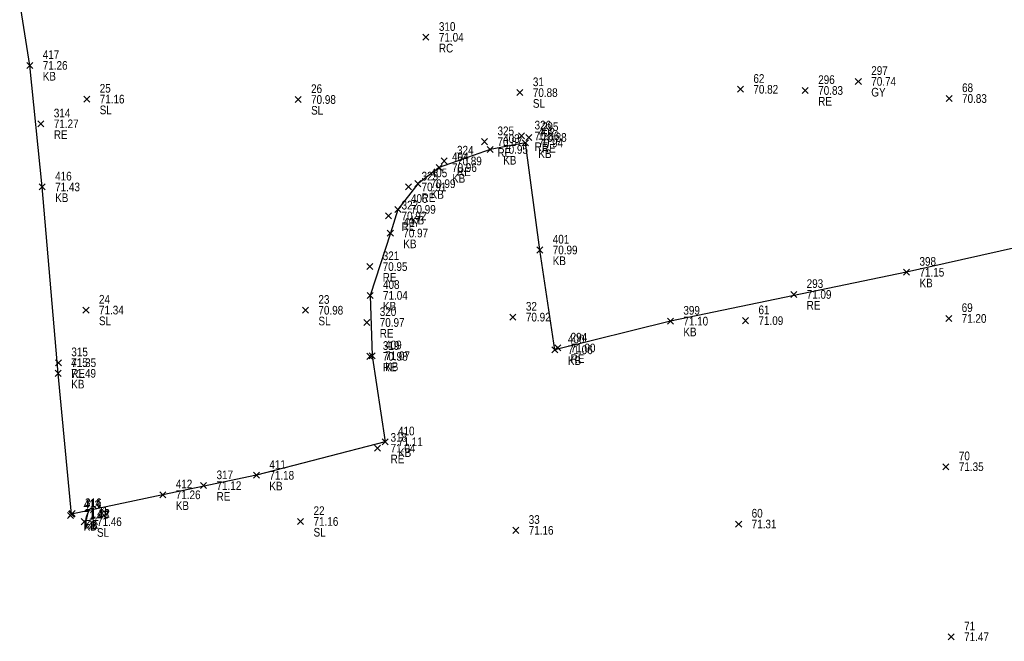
# Model space of a CAD drawing. Header units: feet. Extents: x 663429 to 663605, y 733160 to 733290.
# Tile 15 of 45: x 663453 to 663476, y 733242 to 733257. Entities that reach past the tile are written whole.
import ezdxf

# ---------------------------------------------------------------- set-up
doc = ezdxf.new("R2010")
doc.units = ezdxf.units.FT
doc.header["$MEASUREMENT"] = 0
doc.layers.get('0').update_dxf_attribs({"linetype": 'CONTINUOUS'})
for name, color, linetype in [('GULLY', 7, 'CONTINUOUS'), ('KERB', 7, 'CONTINUOUS'), ('PNTDESC', 3, 'CONTINUOUS'), ('PNTELEV', 5, 'CONTINUOUS'), ('PNTNO', 7, 'CONTINUOUS'), ('PNTS', 1, 'CONTINUOUS'), ('ROAD EDGE', 1, 'CONTINUOUS'), ('SPOT LEVEL', 7, 'CONTINUOUS')]:
    doc.layers.add(name, color=color, linetype=linetype)
doc.styles.add('PTXT', font='ARIALN.TTF', dxfattribs={"width": 0.75})

# ---------------------------------------------------------------- blocks, each defined once
blk = doc.blocks.new('SPT10')
at = {"color": 0, "linetype": 'Continuous'}
for p, q in [((-0.35, -0.35), (0.35, 0.35)), ((0.35, -0.35), (-0.35, 0.35))]:
    blk.add_line(p, q, dxfattribs=at)
blk = doc.blocks.new('SRVPNO2')
at = {"layer": 'PNTDESC', "style": 'PTXT'}
blk.add_attdef('DESC2', (1.5, -1.75), '', height=1, dxfattribs=at)
at = {"layer": 'PNTNO', "style": 'PTXT'}
for tag in ['ELEV2', 'PT#']:
    blk.add_attdef(tag, (1.5, 0.75), '', height=1, dxfattribs=at)

msp = doc.modelspace()

# ---------------------------------------------------------------- linework, layer by layer
at = {"linetype": 'ByBlock'}
msp.add_polyline3d([(663479.553, 733252.163, 71.132), (663473.944, 733250.902, 71.147), (663468.48, 733249.77, 71.101), (663465.808, 733249.107, 71.055), (663465.457, 733251.416, 70.989), (663465.123, 733253.893, 70.944), (663464.31, 733253.743, 70.948), (663463.127, 733253.323, 70.964), (663462.633, 733252.95, 70.986), (663462.176, 733252.356, 70.986), (663461.999, 733251.808, 70.973), (663461.529, 733250.366, 71.036), (663461.579, 733248.969, 71.066), (663461.877, 733246.978, 71.105), (663458.899, 733246.203, 71.18), (663456.734, 733245.752, 71.263), (663454.618, 733245.303, 71.477), (663454.314, 733248.562, 71.488), (663453.943, 733252.875, 71.433), (663453.656, 733255.687, 71.264), (663453.422, 733257.148, 71.217)], dxfattribs=at)
at = {"layer": 'GULLY'}
msp.add_point((663472.828, 733255.317, 70.739), dxfattribs=at)
at = {"layer": 'KERB'}
for p in [(663453.656, 733255.687, 71.264), (663465.123, 733253.893, 70.944), (663464.31, 733253.743, 70.948), (663463.127, 733253.323, 70.964), (663453.943, 733252.875, 71.433), (663462.633, 733252.95, 70.986), (663462.176, 733252.356, 70.986), (663461.999, 733251.808, 70.973), (663465.457, 733251.416, 70.989), (663473.944, 733250.902, 71.147), (663461.529, 733250.366, 71.036), (663468.48, 733249.77, 71.101), (663465.808, 733249.107, 71.055), (663461.579, 733248.969, 71.066), (663454.314, 733248.562, 71.488), (663461.877, 733246.978, 71.105), (663458.899, 733246.203, 71.18), (663456.734, 733245.752, 71.263), (663454.6, 733245.275, 71.472), (663454.618, 733245.303, 71.477)]:
    msp.add_point(p, dxfattribs=at)
at = {"layer": 'PNTS'}
for p in [(663462.823, 733256.337, 71.04), (663470.1, 733255.134, 70.818), (663474.929, 733254.92, 70.833), (663464.836, 733249.863, 70.92), (663470.218, 733249.781, 71.094), (663474.92, 733249.832, 71.198), (663474.855, 733246.402, 71.349), (663470.06, 733245.075, 71.305), (663464.901, 733244.93, 71.165), (663474.977, 733242.466, 71.472)]:
    msp.add_point(p, dxfattribs=at)
at = {"layer": 'ROAD EDGE'}
for p in [(663471.6, 733255.107, 70.834), (663453.912, 733254.335, 71.274), (663464.179, 733253.922, 70.873), (663465.037, 733254.056, 70.858), (663465.206, 733254.02, 70.884), (663463.242, 733253.475, 70.889), (663462.422, 733252.875, 70.909), (663461.959, 733252.204, 70.918), (663461.522, 733251.032, 70.946), (663471.333, 733250.388, 71.092), (663461.454, 733249.739, 70.97), (663465.872, 733249.149, 70.996), (663461.525, 733248.955, 70.983), (663454.317, 733248.808, 71.35), (663461.705, 733246.831, 71.037), (663457.678, 733245.964, 71.123), (663454.635, 733245.321, 71.316)]:
    msp.add_point(p, dxfattribs=at)
at = {"layer": 'SPOT LEVEL'}
for p in [(663464.997, 733255.057, 70.881), (663454.974, 733254.907, 71.156), (663459.865, 733254.898, 70.979), (663454.957, 733250.026, 71.336), (663460.035, 733250.022, 70.983), (663454.911, 733245.13, 71.459), (663459.922, 733245.135, 71.159)]:
    msp.add_point(p, dxfattribs=at)

# ---------------------------------------------------------------- block references
at = {"layer": 'GULLY'}
ref = msp.add_blockref('SRVPNO2', (663472.828, 733255.317, 70.739), dxfattribs=dict(at, xscale=0.2, yscale=0.2, zscale=0.2))
ref.add_attrib('PT#', '297', (663473.128, 733255.467, 70.739), dxfattribs={"layer": 'PNTNO', "height": 0.2, "style": 'PTXT'})
ref.add_attrib('ELEV2', '70.74', (663473.128, 733255.217, 70.739), dxfattribs={"layer": 'PNTELEV', "height": 0.2, "style": 'PTXT'})
ref.add_attrib('DESC2', 'GY', (663473.128, 733254.967, 70.739), dxfattribs={"layer": 'PNTDESC', "height": 0.2, "style": 'PTXT'})
at = {"layer": 'GULLY', "xscale": 0.2, "yscale": 0.2, "zscale": 0.2}
msp.add_blockref('SPT10', (663472.828, 733255.317, 70.739), dxfattribs=at)
at = {"layer": 'KERB'}
ref = msp.add_blockref('SRVPNO2', (663453.656, 733255.687, 71.264), dxfattribs=dict(at, xscale=0.2, yscale=0.2, zscale=0.2))
ref.add_attrib('PT#', '417', (663453.956, 733255.837, 71.264), dxfattribs={"layer": 'PNTNO', "height": 0.2, "style": 'PTXT'})
ref.add_attrib('ELEV2', '71.26', (663453.956, 733255.587, 71.264), dxfattribs={"layer": 'PNTELEV', "height": 0.2, "style": 'PTXT'})
ref.add_attrib('DESC2', 'KB', (663453.956, 733255.337, 71.264), dxfattribs={"layer": 'PNTDESC', "height": 0.2, "style": 'PTXT'})
at = {"layer": 'KERB', "xscale": 0.2, "yscale": 0.2, "zscale": 0.2}
for p in [(663453.656, 733255.687, 71.264), (663465.123, 733253.893, 70.944), (663464.31, 733253.743, 70.948), (663463.127, 733253.323, 70.964), (663462.633, 733252.95, 70.986), (663453.943, 733252.875, 71.433), (663462.176, 733252.356, 70.986), (663461.999, 733251.808, 70.973), (663465.457, 733251.416, 70.989), (663473.944, 733250.902, 71.147), (663461.529, 733250.366, 71.036), (663468.48, 733249.77, 71.101), (663465.808, 733249.107, 71.055), (663461.579, 733248.969, 71.066), (663454.314, 733248.562, 71.488), (663461.877, 733246.978, 71.105), (663458.899, 733246.203, 71.18), (663456.734, 733245.752, 71.263), (663454.6, 733245.275, 71.472), (663454.618, 733245.303, 71.477)]:
    msp.add_blockref('SPT10', p, dxfattribs=at)
at = {"layer": 'KERB'}
ref = msp.add_blockref('SRVPNO2', (663464.31, 733253.743, 70.948), dxfattribs=dict(at, xscale=0.2, yscale=0.2, zscale=0.2))
ref.add_attrib('PT#', '403', (663464.61, 733253.893, 70.948), dxfattribs={"layer": 'PNTNO', "height": 0.2, "style": 'PTXT'})
ref.add_attrib('ELEV2', '70.95', (663464.61, 733253.643, 70.948), dxfattribs={"layer": 'PNTELEV', "height": 0.2, "style": 'PTXT'})
ref.add_attrib('DESC2', 'KB', (663464.61, 733253.393, 70.948), dxfattribs={"layer": 'PNTDESC', "height": 0.2, "style": 'PTXT'})
ref = msp.add_blockref('SRVPNO2', (663465.123, 733253.893, 70.944), dxfattribs=dict(at, xscale=0.2, yscale=0.2, zscale=0.2))
ref.add_attrib('PT#', '402', (663465.423, 733254.043, 70.944), dxfattribs={"layer": 'PNTNO', "height": 0.2, "style": 'PTXT'})
ref.add_attrib('ELEV2', '70.94', (663465.423, 733253.793, 70.944), dxfattribs={"layer": 'PNTELEV', "height": 0.2, "style": 'PTXT'})
ref.add_attrib('DESC2', 'KB', (663465.423, 733253.543, 70.944), dxfattribs={"layer": 'PNTDESC', "height": 0.2, "style": 'PTXT'})
ref = msp.add_blockref('SRVPNO2', (663463.127, 733253.323, 70.964), dxfattribs=dict(at, xscale=0.2, yscale=0.2, zscale=0.2))
ref.add_attrib('PT#', '404', (663463.427, 733253.473, 70.964), dxfattribs={"layer": 'PNTNO', "height": 0.2, "style": 'PTXT'})
ref.add_attrib('ELEV2', '70.96', (663463.427, 733253.223, 70.964), dxfattribs={"layer": 'PNTELEV', "height": 0.2, "style": 'PTXT'})
ref.add_attrib('DESC2', 'KB', (663463.427, 733252.973, 70.964), dxfattribs={"layer": 'PNTDESC', "height": 0.2, "style": 'PTXT'})
ref = msp.add_blockref('SRVPNO2', (663453.943, 733252.875, 71.433), dxfattribs=dict(at, xscale=0.2, yscale=0.2, zscale=0.2))
ref.add_attrib('PT#', '416', (663454.243, 733253.025, 71.433), dxfattribs={"layer": 'PNTNO', "height": 0.2, "style": 'PTXT'})
ref.add_attrib('ELEV2', '71.43', (663454.243, 733252.775, 71.433), dxfattribs={"layer": 'PNTELEV', "height": 0.2, "style": 'PTXT'})
ref.add_attrib('DESC2', 'KB', (663454.243, 733252.525, 71.433), dxfattribs={"layer": 'PNTDESC', "height": 0.2, "style": 'PTXT'})
ref = msp.add_blockref('SRVPNO2', (663462.633, 733252.95, 70.986), dxfattribs=dict(at, xscale=0.2, yscale=0.2, zscale=0.2))
ref.add_attrib('PT#', '405', (663462.933, 733253.1, 70.986), dxfattribs={"layer": 'PNTNO', "height": 0.2, "style": 'PTXT'})
ref.add_attrib('ELEV2', '70.99', (663462.933, 733252.85, 70.986), dxfattribs={"layer": 'PNTELEV', "height": 0.2, "style": 'PTXT'})
ref.add_attrib('DESC2', 'KB', (663462.933, 733252.6, 70.986), dxfattribs={"layer": 'PNTDESC', "height": 0.2, "style": 'PTXT'})
ref = msp.add_blockref('SRVPNO2', (663462.176, 733252.356, 70.986), dxfattribs=dict(at, xscale=0.2, yscale=0.2, zscale=0.2))
ref.add_attrib('PT#', '406', (663462.476, 733252.506, 70.986), dxfattribs={"layer": 'PNTNO', "height": 0.2, "style": 'PTXT'})
ref.add_attrib('ELEV2', '70.99', (663462.476, 733252.256, 70.986), dxfattribs={"layer": 'PNTELEV', "height": 0.2, "style": 'PTXT'})
ref.add_attrib('DESC2', 'KB', (663462.476, 733252.006, 70.986), dxfattribs={"layer": 'PNTDESC', "height": 0.2, "style": 'PTXT'})
ref = msp.add_blockref('SRVPNO2', (663461.999, 733251.808, 70.973), dxfattribs=dict(at, xscale=0.2, yscale=0.2, zscale=0.2))
ref.add_attrib('PT#', '407', (663462.299, 733251.958, 70.973), dxfattribs={"layer": 'PNTNO', "height": 0.2, "style": 'PTXT'})
ref.add_attrib('ELEV2', '70.97', (663462.299, 733251.708, 70.973), dxfattribs={"layer": 'PNTELEV', "height": 0.2, "style": 'PTXT'})
ref.add_attrib('DESC2', 'KB', (663462.299, 733251.458, 70.973), dxfattribs={"layer": 'PNTDESC', "height": 0.2, "style": 'PTXT'})
ref = msp.add_blockref('SRVPNO2', (663465.457, 733251.416, 70.989), dxfattribs=dict(at, xscale=0.2, yscale=0.2, zscale=0.2))
ref.add_attrib('PT#', '401', (663465.757, 733251.566, 70.989), dxfattribs={"layer": 'PNTNO', "height": 0.2, "style": 'PTXT'})
ref.add_attrib('ELEV2', '70.99', (663465.757, 733251.316, 70.989), dxfattribs={"layer": 'PNTELEV', "height": 0.2, "style": 'PTXT'})
ref.add_attrib('DESC2', 'KB', (663465.757, 733251.066, 70.989), dxfattribs={"layer": 'PNTDESC', "height": 0.2, "style": 'PTXT'})
ref = msp.add_blockref('SRVPNO2', (663473.944, 733250.902, 71.147), dxfattribs=dict(at, xscale=0.2, yscale=0.2, zscale=0.2))
ref.add_attrib('PT#', '398', (663474.244, 733251.052, 71.147), dxfattribs={"layer": 'PNTNO', "height": 0.2, "style": 'PTXT'})
ref.add_attrib('ELEV2', '71.15', (663474.244, 733250.802, 71.147), dxfattribs={"layer": 'PNTELEV', "height": 0.2, "style": 'PTXT'})
ref.add_attrib('DESC2', 'KB', (663474.244, 733250.552, 71.147), dxfattribs={"layer": 'PNTDESC', "height": 0.2, "style": 'PTXT'})
ref = msp.add_blockref('SRVPNO2', (663461.529, 733250.366, 71.036), dxfattribs=dict(at, xscale=0.2, yscale=0.2, zscale=0.2))
ref.add_attrib('PT#', '408', (663461.829, 733250.516, 71.036), dxfattribs={"layer": 'PNTNO', "height": 0.2, "style": 'PTXT'})
ref.add_attrib('ELEV2', '71.04', (663461.829, 733250.266, 71.036), dxfattribs={"layer": 'PNTELEV', "height": 0.2, "style": 'PTXT'})
ref.add_attrib('DESC2', 'KB', (663461.829, 733250.016, 71.036), dxfattribs={"layer": 'PNTDESC', "height": 0.2, "style": 'PTXT'})
ref = msp.add_blockref('SRVPNO2', (663468.48, 733249.77, 71.101), dxfattribs=dict(at, xscale=0.2, yscale=0.2, zscale=0.2))
ref.add_attrib('PT#', '399', (663468.78, 733249.92, 71.101), dxfattribs={"layer": 'PNTNO', "height": 0.2, "style": 'PTXT'})
ref.add_attrib('ELEV2', '71.10', (663468.78, 733249.67, 71.101), dxfattribs={"layer": 'PNTELEV', "height": 0.2, "style": 'PTXT'})
ref.add_attrib('DESC2', 'KB', (663468.78, 733249.42, 71.101), dxfattribs={"layer": 'PNTDESC', "height": 0.2, "style": 'PTXT'})
ref = msp.add_blockref('SRVPNO2', (663461.579, 733248.969, 71.066), dxfattribs=dict(at, xscale=0.2, yscale=0.2, zscale=0.2))
ref.add_attrib('PT#', '409', (663461.879, 733249.119, 71.066), dxfattribs={"layer": 'PNTNO', "height": 0.2, "style": 'PTXT'})
ref.add_attrib('ELEV2', '71.07', (663461.879, 733248.869, 71.066), dxfattribs={"layer": 'PNTELEV', "height": 0.2, "style": 'PTXT'})
ref.add_attrib('DESC2', 'KB', (663461.879, 733248.619, 71.066), dxfattribs={"layer": 'PNTDESC', "height": 0.2, "style": 'PTXT'})
ref = msp.add_blockref('SRVPNO2', (663465.808, 733249.107, 71.055), dxfattribs=dict(at, xscale=0.2, yscale=0.2, zscale=0.2))
ref.add_attrib('PT#', '400', (663466.108, 733249.257, 71.055), dxfattribs={"layer": 'PNTNO', "height": 0.2, "style": 'PTXT'})
ref.add_attrib('ELEV2', '71.06', (663466.108, 733249.007, 71.055), dxfattribs={"layer": 'PNTELEV', "height": 0.2, "style": 'PTXT'})
ref.add_attrib('DESC2', 'KB', (663466.108, 733248.757, 71.055), dxfattribs={"layer": 'PNTDESC', "height": 0.2, "style": 'PTXT'})
ref = msp.add_blockref('SRVPNO2', (663454.314, 733248.562, 71.488), dxfattribs=dict(at, xscale=0.2, yscale=0.2, zscale=0.2))
ref.add_attrib('PT#', '415', (663454.614, 733248.712, 71.488), dxfattribs={"layer": 'PNTNO', "height": 0.2, "style": 'PTXT'})
ref.add_attrib('ELEV2', '71.49', (663454.614, 733248.462, 71.488), dxfattribs={"layer": 'PNTELEV', "height": 0.2, "style": 'PTXT'})
ref.add_attrib('DESC2', 'KB', (663454.614, 733248.212, 71.488), dxfattribs={"layer": 'PNTDESC', "height": 0.2, "style": 'PTXT'})
ref = msp.add_blockref('SRVPNO2', (663461.877, 733246.978, 71.105), dxfattribs=dict(at, xscale=0.2, yscale=0.2, zscale=0.2))
ref.add_attrib('PT#', '410', (663462.177, 733247.128, 71.105), dxfattribs={"layer": 'PNTNO', "height": 0.2, "style": 'PTXT'})
ref.add_attrib('ELEV2', '71.11', (663462.177, 733246.878, 71.105), dxfattribs={"layer": 'PNTELEV', "height": 0.2, "style": 'PTXT'})
ref.add_attrib('DESC2', 'KB', (663462.177, 733246.628, 71.105), dxfattribs={"layer": 'PNTDESC', "height": 0.2, "style": 'PTXT'})
ref = msp.add_blockref('SRVPNO2', (663458.899, 733246.203, 71.18), dxfattribs=dict(at, xscale=0.2, yscale=0.2, zscale=0.2))
ref.add_attrib('PT#', '411', (663459.199, 733246.353, 71.18), dxfattribs={"layer": 'PNTNO', "height": 0.2, "style": 'PTXT'})
ref.add_attrib('ELEV2', '71.18', (663459.199, 733246.103, 71.18), dxfattribs={"layer": 'PNTELEV', "height": 0.2, "style": 'PTXT'})
ref.add_attrib('DESC2', 'KB', (663459.199, 733245.853, 71.18), dxfattribs={"layer": 'PNTDESC', "height": 0.2, "style": 'PTXT'})
ref = msp.add_blockref('SRVPNO2', (663456.734, 733245.752, 71.263), dxfattribs=dict(at, xscale=0.2, yscale=0.2, zscale=0.2))
ref.add_attrib('PT#', '412', (663457.034, 733245.902, 71.263), dxfattribs={"layer": 'PNTNO', "height": 0.2, "style": 'PTXT'})
ref.add_attrib('ELEV2', '71.26', (663457.034, 733245.652, 71.263), dxfattribs={"layer": 'PNTELEV', "height": 0.2, "style": 'PTXT'})
ref.add_attrib('DESC2', 'KB', (663457.034, 733245.402, 71.263), dxfattribs={"layer": 'PNTDESC', "height": 0.2, "style": 'PTXT'})
ref = msp.add_blockref('SRVPNO2', (663454.6, 733245.275, 71.472), dxfattribs=dict(at, xscale=0.2, yscale=0.2, zscale=0.2))
ref.add_attrib('PT#', '413', (663454.9, 733245.425, 71.472), dxfattribs={"layer": 'PNTNO', "height": 0.2, "style": 'PTXT'})
ref.add_attrib('ELEV2', '71.47', (663454.9, 733245.175, 71.472), dxfattribs={"layer": 'PNTELEV', "height": 0.2, "style": 'PTXT'})
ref.add_attrib('DESC2', 'KB', (663454.9, 733244.925, 71.472), dxfattribs={"layer": 'PNTDESC', "height": 0.2, "style": 'PTXT'})
ref = msp.add_blockref('SRVPNO2', (663454.618, 733245.303, 71.477), dxfattribs=dict(at, xscale=0.2, yscale=0.2, zscale=0.2))
ref.add_attrib('PT#', '414', (663454.918, 733245.453, 71.477), dxfattribs={"layer": 'PNTNO', "height": 0.2, "style": 'PTXT'})
ref.add_attrib('ELEV2', '71.48', (663454.918, 733245.203, 71.477), dxfattribs={"layer": 'PNTELEV', "height": 0.2, "style": 'PTXT'})
ref.add_attrib('DESC2', 'KB', (663454.918, 733244.953, 71.477), dxfattribs={"layer": 'PNTDESC', "height": 0.2, "style": 'PTXT'})
at = {"layer": 'PNTS'}
ref = msp.add_blockref('SRVPNO2', (663462.823, 733256.337, 71.04), dxfattribs=dict(at, xscale=0.2, yscale=0.2, zscale=0.2))
ref.add_attrib('PT#', '310', (663463.123, 733256.487, 71.04), dxfattribs={"layer": 'PNTNO', "height": 0.2, "style": 'PTXT'})
ref.add_attrib('ELEV2', '71.04', (663463.123, 733256.237, 71.04), dxfattribs={"layer": 'PNTELEV', "height": 0.2, "style": 'PTXT'})
ref.add_attrib('DESC2', 'RC', (663463.123, 733255.987, 71.04), dxfattribs={"layer": 'PNTDESC', "height": 0.2, "style": 'PTXT'})
at = {"layer": 'PNTS', "xscale": 0.2, "yscale": 0.2, "zscale": 0.2}
for p in [(663462.823, 733256.337, 71.04), (663470.1, 733255.134, 70.818), (663474.929, 733254.92, 70.833), (663464.836, 733249.863, 70.92), (663470.218, 733249.781, 71.094), (663474.92, 733249.832, 71.198), (663474.855, 733246.402, 71.349), (663464.901, 733244.93, 71.165), (663470.06, 733245.075, 71.305), (663474.977, 733242.466, 71.472)]:
    msp.add_blockref('SPT10', p, dxfattribs=at)
at = {"layer": 'PNTS'}
ref = msp.add_blockref('SRVPNO2', (663470.1, 733255.134, 70.818), dxfattribs=dict(at, xscale=0.2, yscale=0.2, zscale=0.2))
ref.add_attrib('PT#', '62', (663470.4, 733255.284, 56.654), dxfattribs={"layer": 'PNTNO', "height": 0.2, "style": 'PTXT'})
ref.add_attrib('ELEV2', '70.82', (663470.4, 733255.034, 56.654), dxfattribs={"layer": 'PNTELEV', "height": 0.2, "style": 'PTXT'})
ref = msp.add_blockref('SRVPNO2', (663474.929, 733254.92, 70.833), dxfattribs=dict(at, xscale=0.2, yscale=0.2, zscale=0.2))
ref.add_attrib('PT#', '68', (663475.229, 733255.07, 56.666), dxfattribs={"layer": 'PNTNO', "height": 0.2, "style": 'PTXT'})
ref.add_attrib('ELEV2', '70.83', (663475.229, 733254.82, 56.666), dxfattribs={"layer": 'PNTELEV', "height": 0.2, "style": 'PTXT'})
ref = msp.add_blockref('SRVPNO2', (663464.836, 733249.863, 70.92), dxfattribs=dict(at, xscale=0.2, yscale=0.2, zscale=0.2))
ref.add_attrib('PT#', '32', (663465.136, 733250.013, 56.736), dxfattribs={"layer": 'PNTNO', "height": 0.2, "style": 'PTXT'})
ref.add_attrib('ELEV2', '70.92', (663465.136, 733249.763, 56.736), dxfattribs={"layer": 'PNTELEV', "height": 0.2, "style": 'PTXT'})
ref = msp.add_blockref('SRVPNO2', (663470.218, 733249.781, 71.094), dxfattribs=dict(at, xscale=0.2, yscale=0.2, zscale=0.2))
ref.add_attrib('PT#', '61', (663470.518, 733249.931, 56.875), dxfattribs={"layer": 'PNTNO', "height": 0.2, "style": 'PTXT'})
ref.add_attrib('ELEV2', '71.09', (663470.518, 733249.681, 56.875), dxfattribs={"layer": 'PNTELEV', "height": 0.2, "style": 'PTXT'})
ref = msp.add_blockref('SRVPNO2', (663474.92, 733249.832, 71.198), dxfattribs=dict(at, xscale=0.2, yscale=0.2, zscale=0.2))
ref.add_attrib('PT#', '69', (663475.22, 733249.982, 56.959), dxfattribs={"layer": 'PNTNO', "height": 0.2, "style": 'PTXT'})
ref.add_attrib('ELEV2', '71.20', (663475.22, 733249.732, 56.959), dxfattribs={"layer": 'PNTELEV', "height": 0.2, "style": 'PTXT'})
ref = msp.add_blockref('SRVPNO2', (663474.855, 733246.402, 71.349), dxfattribs=dict(at, xscale=0.2, yscale=0.2, zscale=0.2))
ref.add_attrib('PT#', '70', (663475.155, 733246.552, 57.079), dxfattribs={"layer": 'PNTNO', "height": 0.2, "style": 'PTXT'})
ref.add_attrib('ELEV2', '71.35', (663475.155, 733246.302, 57.079), dxfattribs={"layer": 'PNTELEV', "height": 0.2, "style": 'PTXT'})
ref = msp.add_blockref('SRVPNO2', (663464.901, 733244.93, 71.165), dxfattribs=dict(at, xscale=0.2, yscale=0.2, zscale=0.2))
ref.add_attrib('PT#', '33', (663465.201, 733245.08, 56.932), dxfattribs={"layer": 'PNTNO', "height": 0.2, "style": 'PTXT'})
ref.add_attrib('ELEV2', '71.16', (663465.201, 733244.83, 56.932), dxfattribs={"layer": 'PNTELEV', "height": 0.2, "style": 'PTXT'})
ref = msp.add_blockref('SRVPNO2', (663470.06, 733245.075, 71.305), dxfattribs=dict(at, xscale=0.2, yscale=0.2, zscale=0.2))
ref.add_attrib('PT#', '60', (663470.36, 733245.225, 57.044), dxfattribs={"layer": 'PNTNO', "height": 0.2, "style": 'PTXT'})
ref.add_attrib('ELEV2', '71.31', (663470.36, 733244.975, 57.044), dxfattribs={"layer": 'PNTELEV', "height": 0.2, "style": 'PTXT'})
ref = msp.add_blockref('SRVPNO2', (663474.977, 733242.466, 71.472), dxfattribs=dict(at, xscale=0.2, yscale=0.2, zscale=0.2))
ref.add_attrib('PT#', '71', (663475.277, 733242.616, 57.177), dxfattribs={"layer": 'PNTNO', "height": 0.2, "style": 'PTXT'})
ref.add_attrib('ELEV2', '71.47', (663475.277, 733242.366, 57.177), dxfattribs={"layer": 'PNTELEV', "height": 0.2, "style": 'PTXT'})
at = {"layer": 'ROAD EDGE'}
ref = msp.add_blockref('SRVPNO2', (663471.6, 733255.107, 70.834), dxfattribs=dict(at, xscale=0.2, yscale=0.2, zscale=0.2))
ref.add_attrib('PT#', '296', (663471.9, 733255.257, 70.834), dxfattribs={"layer": 'PNTNO', "height": 0.2, "style": 'PTXT'})
ref.add_attrib('ELEV2', '70.83', (663471.9, 733255.007, 70.834), dxfattribs={"layer": 'PNTELEV', "height": 0.2, "style": 'PTXT'})
ref.add_attrib('DESC2', 'RE', (663471.9, 733254.757, 70.834), dxfattribs={"layer": 'PNTDESC', "height": 0.2, "style": 'PTXT'})
at = {"layer": 'ROAD EDGE', "xscale": 0.2, "yscale": 0.2, "zscale": 0.2}
for p in [(663471.6, 733255.107, 70.834), (663453.912, 733254.335, 71.274), (663465.037, 733254.056, 70.858), (663464.179, 733253.922, 70.873), (663465.206, 733254.02, 70.884), (663463.242, 733253.475, 70.889), (663462.422, 733252.875, 70.909), (663461.959, 733252.204, 70.918), (663461.522, 733251.032, 70.946), (663471.333, 733250.388, 71.092), (663461.454, 733249.739, 70.97), (663465.872, 733249.149, 70.996), (663454.317, 733248.808, 71.35), (663461.525, 733248.955, 70.983), (663461.705, 733246.831, 71.037), (663457.678, 733245.964, 71.123), (663454.635, 733245.321, 71.316)]:
    msp.add_blockref('SPT10', p, dxfattribs=at)
at = {"layer": 'ROAD EDGE'}
ref = msp.add_blockref('SRVPNO2', (663453.912, 733254.335, 71.274), dxfattribs=dict(at, xscale=0.2, yscale=0.2, zscale=0.2))
ref.add_attrib('PT#', '314', (663454.212, 733254.485, 71.274), dxfattribs={"layer": 'PNTNO', "height": 0.2, "style": 'PTXT'})
ref.add_attrib('ELEV2', '71.27', (663454.212, 733254.235, 71.274), dxfattribs={"layer": 'PNTELEV', "height": 0.2, "style": 'PTXT'})
ref.add_attrib('DESC2', 'RE', (663454.212, 733253.985, 71.274), dxfattribs={"layer": 'PNTDESC', "height": 0.2, "style": 'PTXT'})
ref = msp.add_blockref('SRVPNO2', (663465.037, 733254.056, 70.858), dxfattribs=dict(at, xscale=0.2, yscale=0.2, zscale=0.2))
ref.add_attrib('PT#', '326', (663465.337, 733254.206, 70.858), dxfattribs={"layer": 'PNTNO', "height": 0.2, "style": 'PTXT'})
ref.add_attrib('ELEV2', '70.86', (663465.337, 733253.956, 70.858), dxfattribs={"layer": 'PNTELEV', "height": 0.2, "style": 'PTXT'})
ref.add_attrib('DESC2', 'RE', (663465.337, 733253.706, 70.858), dxfattribs={"layer": 'PNTDESC', "height": 0.2, "style": 'PTXT'})
ref = msp.add_blockref('SRVPNO2', (663465.206, 733254.02, 70.884), dxfattribs=dict(at, xscale=0.2, yscale=0.2, zscale=0.2))
ref.add_attrib('PT#', '295', (663465.506, 733254.17, 70.884), dxfattribs={"layer": 'PNTNO', "height": 0.2, "style": 'PTXT'})
ref.add_attrib('ELEV2', '70.88', (663465.506, 733253.92, 70.884), dxfattribs={"layer": 'PNTELEV', "height": 0.2, "style": 'PTXT'})
ref.add_attrib('DESC2', 'RE', (663465.506, 733253.67, 70.884), dxfattribs={"layer": 'PNTDESC', "height": 0.2, "style": 'PTXT'})
ref = msp.add_blockref('SRVPNO2', (663464.179, 733253.922, 70.873), dxfattribs=dict(at, xscale=0.2, yscale=0.2, zscale=0.2))
ref.add_attrib('PT#', '325', (663464.479, 733254.072, 70.873), dxfattribs={"layer": 'PNTNO', "height": 0.2, "style": 'PTXT'})
ref.add_attrib('ELEV2', '70.87', (663464.479, 733253.822, 70.873), dxfattribs={"layer": 'PNTELEV', "height": 0.2, "style": 'PTXT'})
ref.add_attrib('DESC2', 'RE', (663464.479, 733253.572, 70.873), dxfattribs={"layer": 'PNTDESC', "height": 0.2, "style": 'PTXT'})
ref = msp.add_blockref('SRVPNO2', (663463.242, 733253.475, 70.889), dxfattribs=dict(at, xscale=0.2, yscale=0.2, zscale=0.2))
ref.add_attrib('PT#', '324', (663463.542, 733253.625, 70.889), dxfattribs={"layer": 'PNTNO', "height": 0.2, "style": 'PTXT'})
ref.add_attrib('ELEV2', '70.89', (663463.542, 733253.375, 70.889), dxfattribs={"layer": 'PNTELEV', "height": 0.2, "style": 'PTXT'})
ref.add_attrib('DESC2', 'RE', (663463.542, 733253.125, 70.889), dxfattribs={"layer": 'PNTDESC', "height": 0.2, "style": 'PTXT'})
ref = msp.add_blockref('SRVPNO2', (663462.422, 733252.875, 70.909), dxfattribs=dict(at, xscale=0.2, yscale=0.2, zscale=0.2))
ref.add_attrib('PT#', '323', (663462.722, 733253.025, 70.909), dxfattribs={"layer": 'PNTNO', "height": 0.2, "style": 'PTXT'})
ref.add_attrib('ELEV2', '70.91', (663462.722, 733252.775, 70.909), dxfattribs={"layer": 'PNTELEV', "height": 0.2, "style": 'PTXT'})
ref.add_attrib('DESC2', 'RE', (663462.722, 733252.525, 70.909), dxfattribs={"layer": 'PNTDESC', "height": 0.2, "style": 'PTXT'})
ref = msp.add_blockref('SRVPNO2', (663461.959, 733252.204, 70.918), dxfattribs=dict(at, xscale=0.2, yscale=0.2, zscale=0.2))
ref.add_attrib('PT#', '322', (663462.259, 733252.354, 70.918), dxfattribs={"layer": 'PNTNO', "height": 0.2, "style": 'PTXT'})
ref.add_attrib('ELEV2', '70.92', (663462.259, 733252.104, 70.918), dxfattribs={"layer": 'PNTELEV', "height": 0.2, "style": 'PTXT'})
ref.add_attrib('DESC2', 'RE', (663462.259, 733251.854, 70.918), dxfattribs={"layer": 'PNTDESC', "height": 0.2, "style": 'PTXT'})
ref = msp.add_blockref('SRVPNO2', (663461.522, 733251.032, 70.946), dxfattribs=dict(at, xscale=0.2, yscale=0.2, zscale=0.2))
ref.add_attrib('PT#', '321', (663461.822, 733251.182, 70.946), dxfattribs={"layer": 'PNTNO', "height": 0.2, "style": 'PTXT'})
ref.add_attrib('ELEV2', '70.95', (663461.822, 733250.932, 70.946), dxfattribs={"layer": 'PNTELEV', "height": 0.2, "style": 'PTXT'})
ref.add_attrib('DESC2', 'RE', (663461.822, 733250.682, 70.946), dxfattribs={"layer": 'PNTDESC', "height": 0.2, "style": 'PTXT'})
ref = msp.add_blockref('SRVPNO2', (663471.333, 733250.388, 71.092), dxfattribs=dict(at, xscale=0.2, yscale=0.2, zscale=0.2))
ref.add_attrib('PT#', '293', (663471.633, 733250.538, 71.092), dxfattribs={"layer": 'PNTNO', "height": 0.2, "style": 'PTXT'})
ref.add_attrib('ELEV2', '71.09', (663471.633, 733250.288, 71.092), dxfattribs={"layer": 'PNTELEV', "height": 0.2, "style": 'PTXT'})
ref.add_attrib('DESC2', 'RE', (663471.633, 733250.038, 71.092), dxfattribs={"layer": 'PNTDESC', "height": 0.2, "style": 'PTXT'})
ref = msp.add_blockref('SRVPNO2', (663461.454, 733249.739, 70.97), dxfattribs=dict(at, xscale=0.2, yscale=0.2, zscale=0.2))
ref.add_attrib('PT#', '320', (663461.754, 733249.889, 70.97), dxfattribs={"layer": 'PNTNO', "height": 0.2, "style": 'PTXT'})
ref.add_attrib('ELEV2', '70.97', (663461.754, 733249.639, 70.97), dxfattribs={"layer": 'PNTELEV', "height": 0.2, "style": 'PTXT'})
ref.add_attrib('DESC2', 'RE', (663461.754, 733249.389, 70.97), dxfattribs={"layer": 'PNTDESC', "height": 0.2, "style": 'PTXT'})
ref = msp.add_blockref('SRVPNO2', (663465.872, 733249.149, 70.996), dxfattribs=dict(at, xscale=0.2, yscale=0.2, zscale=0.2))
ref.add_attrib('PT#', '294', (663466.172, 733249.299, 70.996), dxfattribs={"layer": 'PNTNO', "height": 0.2, "style": 'PTXT'})
ref.add_attrib('ELEV2', '71.00', (663466.172, 733249.049, 70.996), dxfattribs={"layer": 'PNTELEV', "height": 0.2, "style": 'PTXT'})
ref.add_attrib('DESC2', 'RE', (663466.172, 733248.799, 70.996), dxfattribs={"layer": 'PNTDESC', "height": 0.2, "style": 'PTXT'})
ref = msp.add_blockref('SRVPNO2', (663454.317, 733248.808, 71.35), dxfattribs=dict(at, xscale=0.2, yscale=0.2, zscale=0.2))
ref.add_attrib('PT#', '315', (663454.617, 733248.958, 71.35), dxfattribs={"layer": 'PNTNO', "height": 0.2, "style": 'PTXT'})
ref.add_attrib('ELEV2', '71.35', (663454.617, 733248.708, 71.35), dxfattribs={"layer": 'PNTELEV', "height": 0.2, "style": 'PTXT'})
ref.add_attrib('DESC2', 'RE', (663454.617, 733248.458, 71.35), dxfattribs={"layer": 'PNTDESC', "height": 0.2, "style": 'PTXT'})
ref = msp.add_blockref('SRVPNO2', (663461.525, 733248.955, 70.983), dxfattribs=dict(at, xscale=0.2, yscale=0.2, zscale=0.2))
ref.add_attrib('PT#', '319', (663461.825, 733249.105, 70.983), dxfattribs={"layer": 'PNTNO', "height": 0.2, "style": 'PTXT'})
ref.add_attrib('ELEV2', '70.98', (663461.825, 733248.855, 70.983), dxfattribs={"layer": 'PNTELEV', "height": 0.2, "style": 'PTXT'})
ref.add_attrib('DESC2', 'RE', (663461.825, 733248.605, 70.983), dxfattribs={"layer": 'PNTDESC', "height": 0.2, "style": 'PTXT'})
ref = msp.add_blockref('SRVPNO2', (663461.705, 733246.831, 71.037), dxfattribs=dict(at, xscale=0.2, yscale=0.2, zscale=0.2))
ref.add_attrib('PT#', '318', (663462.005, 733246.981, 71.037), dxfattribs={"layer": 'PNTNO', "height": 0.2, "style": 'PTXT'})
ref.add_attrib('ELEV2', '71.04', (663462.005, 733246.731, 71.037), dxfattribs={"layer": 'PNTELEV', "height": 0.2, "style": 'PTXT'})
ref.add_attrib('DESC2', 'RE', (663462.005, 733246.481, 71.037), dxfattribs={"layer": 'PNTDESC', "height": 0.2, "style": 'PTXT'})
ref = msp.add_blockref('SRVPNO2', (663457.678, 733245.964, 71.123), dxfattribs=dict(at, xscale=0.2, yscale=0.2, zscale=0.2))
ref.add_attrib('PT#', '317', (663457.978, 733246.114, 71.123), dxfattribs={"layer": 'PNTNO', "height": 0.2, "style": 'PTXT'})
ref.add_attrib('ELEV2', '71.12', (663457.978, 733245.864, 71.123), dxfattribs={"layer": 'PNTELEV', "height": 0.2, "style": 'PTXT'})
ref.add_attrib('DESC2', 'RE', (663457.978, 733245.614, 71.123), dxfattribs={"layer": 'PNTDESC', "height": 0.2, "style": 'PTXT'})
ref = msp.add_blockref('SRVPNO2', (663454.635, 733245.321, 71.316), dxfattribs=dict(at, xscale=0.2, yscale=0.2, zscale=0.2))
ref.add_attrib('PT#', '316', (663454.935, 733245.471, 71.316), dxfattribs={"layer": 'PNTNO', "height": 0.2, "style": 'PTXT'})
ref.add_attrib('ELEV2', '71.32', (663454.935, 733245.221, 71.316), dxfattribs={"layer": 'PNTELEV', "height": 0.2, "style": 'PTXT'})
ref.add_attrib('DESC2', 'RE', (663454.935, 733244.971, 71.316), dxfattribs={"layer": 'PNTDESC', "height": 0.2, "style": 'PTXT'})
at = {"layer": 'SPOT LEVEL'}
ref = msp.add_blockref('SRVPNO2', (663454.974, 733254.907, 71.156), dxfattribs=dict(at, xscale=0.2, yscale=0.2, zscale=0.2))
ref.add_attrib('PT#', '25', (663455.274, 733255.057, 56.925), dxfattribs={"layer": 'PNTNO', "height": 0.2, "style": 'PTXT'})
ref.add_attrib('ELEV2', '71.16', (663455.274, 733254.807, 56.925), dxfattribs={"layer": 'PNTELEV', "height": 0.2, "style": 'PTXT'})
ref.add_attrib('DESC2', 'SL', (663455.274, 733254.557, 56.925), dxfattribs={"layer": 'PNTDESC', "height": 0.2, "style": 'PTXT'})
ref = msp.add_blockref('SRVPNO2', (663459.865, 733254.898, 70.979), dxfattribs=dict(at, xscale=0.2, yscale=0.2, zscale=0.2))
ref.add_attrib('PT#', '26', (663460.165, 733255.048, 56.783), dxfattribs={"layer": 'PNTNO', "height": 0.2, "style": 'PTXT'})
ref.add_attrib('ELEV2', '70.98', (663460.165, 733254.798, 56.783), dxfattribs={"layer": 'PNTELEV', "height": 0.2, "style": 'PTXT'})
ref.add_attrib('DESC2', 'SL', (663460.165, 733254.548, 56.783), dxfattribs={"layer": 'PNTDESC', "height": 0.2, "style": 'PTXT'})
ref = msp.add_blockref('SRVPNO2', (663464.997, 733255.057, 70.881), dxfattribs=dict(at, xscale=0.2, yscale=0.2, zscale=0.2))
ref.add_attrib('PT#', '31', (663465.297, 733255.207, 56.704), dxfattribs={"layer": 'PNTNO', "height": 0.2, "style": 'PTXT'})
ref.add_attrib('ELEV2', '70.88', (663465.297, 733254.957, 56.704), dxfattribs={"layer": 'PNTELEV', "height": 0.2, "style": 'PTXT'})
ref.add_attrib('DESC2', 'SL', (663465.297, 733254.707, 56.704), dxfattribs={"layer": 'PNTDESC', "height": 0.2, "style": 'PTXT'})
at = {"layer": 'SPOT LEVEL', "xscale": 0.2, "yscale": 0.2, "zscale": 0.2}
for p in [(663464.997, 733255.057, 70.881), (663454.974, 733254.907, 71.156), (663459.865, 733254.898, 70.979), (663454.957, 733250.026, 71.336), (663460.035, 733250.022, 70.983), (663454.911, 733245.13, 71.459), (663459.922, 733245.135, 71.159)]:
    msp.add_blockref('SPT10', p, dxfattribs=at)
at = {"layer": 'SPOT LEVEL'}
ref = msp.add_blockref('SRVPNO2', (663454.957, 733250.026, 71.336), dxfattribs=dict(at, xscale=0.2, yscale=0.2, zscale=0.2))
ref.add_attrib('PT#', '24', (663455.257, 733250.176, 57.069), dxfattribs={"layer": 'PNTNO', "height": 0.2, "style": 'PTXT'})
ref.add_attrib('ELEV2', '71.34', (663455.257, 733249.926, 57.069), dxfattribs={"layer": 'PNTELEV', "height": 0.2, "style": 'PTXT'})
ref.add_attrib('DESC2', 'SL', (663455.257, 733249.676, 57.069), dxfattribs={"layer": 'PNTDESC', "height": 0.2, "style": 'PTXT'})
ref = msp.add_blockref('SRVPNO2', (663460.035, 733250.022, 70.983), dxfattribs=dict(at, xscale=0.2, yscale=0.2, zscale=0.2))
ref.add_attrib('PT#', '23', (663460.335, 733250.172, 56.787), dxfattribs={"layer": 'PNTNO', "height": 0.2, "style": 'PTXT'})
ref.add_attrib('ELEV2', '70.98', (663460.335, 733249.922, 56.787), dxfattribs={"layer": 'PNTELEV', "height": 0.2, "style": 'PTXT'})
ref.add_attrib('DESC2', 'SL', (663460.335, 733249.672, 56.787), dxfattribs={"layer": 'PNTDESC', "height": 0.2, "style": 'PTXT'})
ref = msp.add_blockref('SRVPNO2', (663454.911, 733245.13, 71.459), dxfattribs=dict(at, xscale=0.2, yscale=0.2, zscale=0.2))
ref.add_attrib('PT#', '21', (663455.211, 733245.28, 57.167), dxfattribs={"layer": 'PNTNO', "height": 0.2, "style": 'PTXT'})
ref.add_attrib('ELEV2', '71.46', (663455.211, 733245.03, 57.167), dxfattribs={"layer": 'PNTELEV', "height": 0.2, "style": 'PTXT'})
ref.add_attrib('DESC2', 'SL', (663455.211, 733244.78, 57.167), dxfattribs={"layer": 'PNTDESC', "height": 0.2, "style": 'PTXT'})
ref = msp.add_blockref('SRVPNO2', (663459.922, 733245.135, 71.159), dxfattribs=dict(at, xscale=0.2, yscale=0.2, zscale=0.2))
ref.add_attrib('PT#', '22', (663460.222, 733245.285, 56.927), dxfattribs={"layer": 'PNTNO', "height": 0.2, "style": 'PTXT'})
ref.add_attrib('ELEV2', '71.16', (663460.222, 733245.035, 56.927), dxfattribs={"layer": 'PNTELEV', "height": 0.2, "style": 'PTXT'})
ref.add_attrib('DESC2', 'SL', (663460.222, 733244.785, 56.927), dxfattribs={"layer": 'PNTDESC', "height": 0.2, "style": 'PTXT'})

doc.saveas('drawing.dxf')
